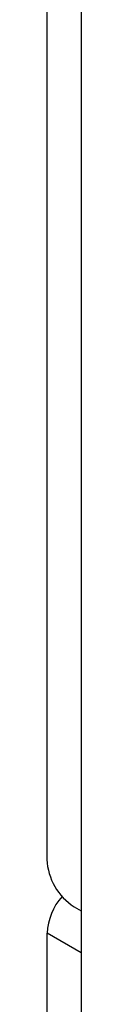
# Model space of a CAD drawing. Header units: millimetres. Extents: x 0 to 420, y 0 to 297.
# Tile 36 of 43: x 326.279 to 326.544, y 217.435 to 225.062. Entities that reach past the tile are written whole.
import ezdxf

# ---------------------------------------------------------------- set-up
doc = ezdxf.new("R2010")
doc.units = ezdxf.units.MM

msp = doc.modelspace()

# ---------------------------------------------------------------- linework, layer by layer
at = {"color": 7, "linetype": 'Continuous', "lineweight": 25}
for p, q in [((326.2785, 241.5857), (326.2785, 218.5572)), ((326.5437, 230.6115), (326.5437, 191.7666)), ((326.4906, 218.1898), (326.5437, 218.1592)), ((326.2798, 214.3921), (326.2798, 217.9848))]:
    msp.add_line(p, q, dxfattribs=at)
at = {"color": 8, "linetype": 'Continuous', "lineweight": 25}
msp.add_line((326.5437, 217.8326), (326.2798, 217.9848), dxfattribs=at)
at = {"color": 7, "linetype": 'Continuous', "lineweight": 25}
for centre, radius, start, end in [((326.7391, 218.5782), 0.461, 182.60543, 237.39451), ((326.7422, 217.9631), 0.4629, 138.43025, 177.31017)]:
    msp.add_arc(centre, radius, start, end, dxfattribs=at)

doc.saveas('drawing.dxf')
